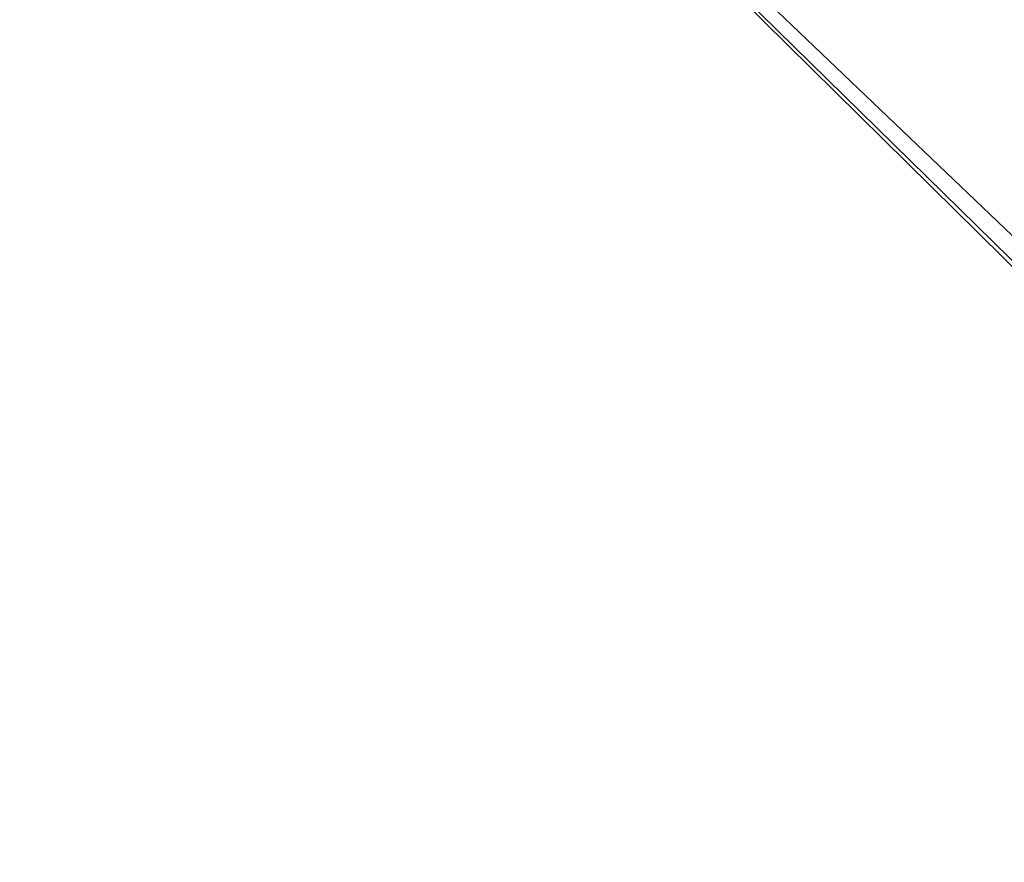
# Model space of a CAD drawing. Extents: x 0 to 122, y 0 to 122.
# Tile 111 of 256: x 25.75729 to 25.76597, y 28.81522 to 28.82264. Entities that reach past the tile are written whole.
import ezdxf

# ---------------------------------------------------------------- set-up
doc = ezdxf.new("R2010")
doc.units = 0
doc.header["$LTSCALE"] = 25.4
doc.layers.get('0').update_dxf_attribs({"color": 13, "linetype": 'CONTINUOUS'})

# ---------------------------------------------------------------- blocks, each defined once
blk = doc.blocks.new('GROOVE-I-7792-7793_STL_2')
at = {"color": 7}
for p, q in [((44.2584496, -30.4208984, 34.2099991), (48.4380646, -34.4151726, 34.2099991)), ((48.4380646, -34.4151726, 34.2099991), (44.2584496, -30.4208984, 33.2700005)), ((47.5081406, -33.6083374, 33.2700005), (44.2584496, -30.4208984, 33.2700005)), ((48.4380646, -34.4151726, 34.2099991), (44.2584496, -30.4208984, 33.2700005)), ((44.2584496, -30.4208984, 34.2099991), (48.4380646, -34.4151726, 34.2099991)), ((44.2584496, -30.4208984, 33.2700005), (47.4992294, -33.6183434, 33.2200012)), ((44.2584496, -30.4208984, 33.2700005), (47.4992294, -33.6183434, 33.2200012)), ((47.5081406, -33.6083374, 33.2700005), (44.2584496, -30.4208984, 33.2700005))]:
    blk.add_line(p, q, dxfattribs=at)
mesh = blk.add_polyface(dxfattribs=at)
corners = [(48.4380646, -34.4151726, 34.2099991), (44.2584496, -30.4208984, 33.2700005), (44.2584496, -30.4208984, 34.2099991)]
mesh.append_faces([[corners[k] for k in face] for face in [(0, 1, 2)]], dxfattribs={"color": 7})
mesh = blk.add_polyface(dxfattribs=at)
corners = [(48.4380646, -34.4151726, 34.2099991), (47.5081406, -33.6083374, 33.2700005), (44.2584496, -30.4208984, 33.2700005)]
mesh.append_faces([[corners[k] for k in face] for face in [(0, 1, 2)]], dxfattribs={"color": 7})
mesh = blk.add_polyface(dxfattribs=at)
corners = [(47.5081406, -33.6083374, 33.2700005), (47.4992294, -33.6183434, 33.2200012), (44.2584496, -30.4208984, 33.2700005)]
mesh.append_faces([[corners[k] for k in face] for face in [(0, 1, 2)]], dxfattribs={"color": 7})

msp = doc.modelspace()

# ---------------------------------------------------------------- block references
at = {"color": 0}
msp.add_blockref('GROOVE-I-7792-7793_STL_2', (-18.5011578, 59.25), dxfattribs=at)

doc.saveas('drawing.dxf')
